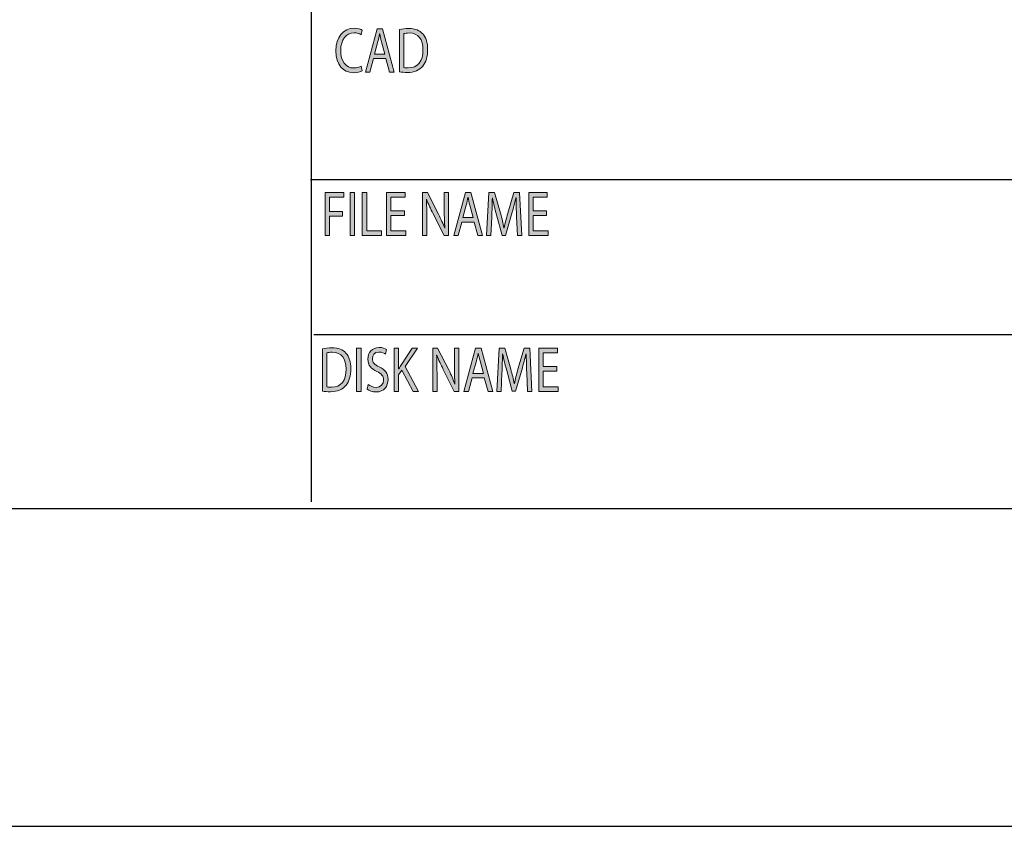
# Model space of a CAD drawing. Header units: inches. Extents: x -3.1 to 15.2, y -1.5 to 10.6.
# Tile 9 of 89: x 5.6 to 7.1, y -1.5 to -0.3. Entities that reach past the tile are written whole.
import ezdxf

# ---------------------------------------------------------------- set-up
doc = ezdxf.new("R2010")
doc.units = ezdxf.units.IN
doc.header["$MEASUREMENT"] = 0
doc.layers.add('chop', color=7, linetype='Continuous')

# ---------------------------------------------------------------- blocks, each defined once
blk = doc.blocks.new('block 3163')
at = {"layer": 'chop', "true_color": 0xffffff}
h = blk.add_hatch(color=7, dxfattribs=at)
h.dxf.hatch_style = 2
edge = h.paths.add_edge_path()
edge.add_spline(control_points=[(6.1312, -0.4176), (6.1288, -0.4191), (6.124, -0.4205), (6.1179, -0.4205), (6.1037, -0.4205), (6.093, -0.4094), (6.093, -0.3887), (6.093, -0.3691), (6.1037, -0.3557), (6.1193, -0.3557), (6.1256, -0.3557), (6.1295, -0.3574), (6.1312, -0.3585), (6.1312, -0.3585), (6.1297, -0.3652), (6.1297, -0.3652), (6.1272, -0.3637), (6.1237, -0.3625), (6.1195, -0.3625), (6.1077, -0.3625), (6.0999, -0.372), (6.0999, -0.3885), (6.0999, -0.4038), (6.107, -0.4137), (6.1192, -0.4137), (6.1232, -0.4137), (6.1272, -0.4127), (6.1298, -0.4111), (6.1298, -0.4111), (6.1312, -0.4176), (6.1312, -0.4176)], knot_values=[0, 0, 0, 0, 1, 1, 1, 2, 2, 2, 3, 3, 3, 4, 4, 4, 5, 5, 5, 6, 6, 6, 7, 7, 7, 8, 8, 8, 9, 9, 9, 10, 10, 10, 10], degree=3, periodic=1)
h = blk.add_hatch(color=7, dxfattribs=at)
h.dxf.hatch_style = 2
h.paths.add_polyline_path([(6.1477, -0.3998), (6.1425, -0.4196), (6.1358, -0.4196), (6.1529, -0.3568), (6.1607, -0.3568), (6.1779, -0.4196), (6.1709, -0.4196), (6.1656, -0.3998)])
edge = h.paths.add_edge_path()
edge.add_spline(control_points=[(6.1642, -0.3935), (6.1642, -0.3935), (6.1593, -0.3754), (6.1593, -0.3754), (6.1582, -0.3713), (6.1574, -0.3676), (6.1567, -0.3639), (6.1567, -0.3639), (6.1565, -0.3639), (6.1565, -0.3639), (6.1558, -0.3677), (6.155, -0.3715), (6.154, -0.3753), (6.154, -0.3753), (6.1491, -0.3935), (6.1491, -0.3935), (6.1491, -0.3935), (6.1642, -0.3935), (6.1642, -0.3935)], knot_values=[0, 0, 0, 0, 1, 1, 1, 2, 2, 2, 3, 3, 3, 4, 4, 4, 5, 5, 5, 6, 6, 6, 6], degree=3, periodic=1)
h = blk.add_hatch(color=7, dxfattribs=at)
h.dxf.hatch_style = 2
edge = h.paths.add_edge_path()
edge.add_spline(control_points=[(6.1853, -0.3576), (6.1892, -0.3569), (6.1939, -0.3563), (6.1991, -0.3563), (6.2084, -0.3563), (6.215, -0.359), (6.2194, -0.3641), (6.2239, -0.3692), (6.2265, -0.3765), (6.2265, -0.3867), (6.2265, -0.3969), (6.224, -0.4053), (6.2193, -0.4111), (6.2146, -0.417), (6.2068, -0.4202), (6.1971, -0.4202), (6.1924, -0.4202), (6.1886, -0.4199), (6.1853, -0.4194), (6.1853, -0.4194), (6.1853, -0.3576), (6.1853, -0.3576)], knot_values=[0, 0, 0, 0, 1, 1, 1, 2, 2, 2, 3, 3, 3, 4, 4, 4, 5, 5, 5, 6, 6, 6, 7, 7, 7, 7], degree=3, periodic=1)
edge = h.paths.add_edge_path()
edge.add_spline(control_points=[(6.1918, -0.4132), (6.1934, -0.4135), (6.1958, -0.4136), (6.1983, -0.4136), (6.2122, -0.4136), (6.2197, -0.4039), (6.2197, -0.387), (6.2198, -0.3722), (6.2131, -0.3627), (6.1994, -0.3627), (6.196, -0.3627), (6.1935, -0.3631), (6.1918, -0.3636), (6.1918, -0.3636), (6.1918, -0.4132), (6.1918, -0.4132)], knot_values=[0, 0, 0, 0, 1, 1, 1, 2, 2, 2, 3, 3, 3, 4, 4, 4, 5, 5, 5, 5], degree=3, periodic=1)
at = {"layer": 'chop', "lineweight": 0}
blk.add_lwpolyline([(6.1477, -0.3998), (6.1425, -0.4196), (6.1358, -0.4196), (6.1529, -0.3568), (6.1607, -0.3568), (6.1779, -0.4196), (6.1709, -0.4196), (6.1656, -0.3998), (6.1477, -0.3998)], dxfattribs=at)
for points, knots in [([(6.1312, -0.4176), (6.1288, -0.4191), (6.124, -0.4205), (6.1179, -0.4205), (6.1037, -0.4205), (6.093, -0.4094), (6.093, -0.3887), (6.093, -0.3691), (6.1037, -0.3557), (6.1193, -0.3557), (6.1256, -0.3557), (6.1295, -0.3574), (6.1312, -0.3585), (6.1312, -0.3585), (6.1297, -0.3652), (6.1297, -0.3652), (6.1272, -0.3637), (6.1237, -0.3625), (6.1195, -0.3625), (6.1077, -0.3625), (6.0999, -0.372), (6.0999, -0.3885), (6.0999, -0.4038), (6.107, -0.4137), (6.1192, -0.4137), (6.1232, -0.4137), (6.1272, -0.4127), (6.1298, -0.4111), (6.1298, -0.4111), (6.1312, -0.4176), (6.1312, -0.4176)], [0, 0, 0, 0, 1, 1, 1, 2, 2, 2, 3, 3, 3, 4, 4, 4, 5, 5, 5, 6, 6, 6, 7, 7, 7, 8, 8, 8, 9, 9, 9, 10, 10, 10, 10]), ([(6.1853, -0.3576), (6.1892, -0.3569), (6.1939, -0.3563), (6.1991, -0.3563), (6.2084, -0.3563), (6.215, -0.359), (6.2194, -0.3641), (6.2239, -0.3692), (6.2265, -0.3765), (6.2265, -0.3867), (6.2265, -0.3969), (6.224, -0.4053), (6.2193, -0.4111), (6.2146, -0.417), (6.2068, -0.4202), (6.1971, -0.4202), (6.1924, -0.4202), (6.1886, -0.4199), (6.1853, -0.4194), (6.1853, -0.4194), (6.1853, -0.3576), (6.1853, -0.3576)], [0, 0, 0, 0, 1, 1, 1, 2, 2, 2, 3, 3, 3, 4, 4, 4, 5, 5, 5, 6, 6, 6, 7, 7, 7, 7]), ([(6.1642, -0.3935), (6.1642, -0.3935), (6.1593, -0.3754), (6.1593, -0.3754), (6.1582, -0.3713), (6.1574, -0.3676), (6.1567, -0.3639), (6.1567, -0.3639), (6.1565, -0.3639), (6.1565, -0.3639), (6.1558, -0.3677), (6.155, -0.3715), (6.154, -0.3753), (6.154, -0.3753), (6.1491, -0.3935), (6.1491, -0.3935), (6.1491, -0.3935), (6.1642, -0.3935), (6.1642, -0.3935)], [0, 0, 0, 0, 1, 1, 1, 2, 2, 2, 3, 3, 3, 4, 4, 4, 5, 5, 5, 6, 6, 6, 6]), ([(6.1918, -0.4132), (6.1934, -0.4135), (6.1958, -0.4136), (6.1983, -0.4136), (6.2122, -0.4136), (6.2197, -0.4039), (6.2197, -0.387), (6.2198, -0.3722), (6.2131, -0.3627), (6.1994, -0.3627), (6.196, -0.3627), (6.1935, -0.3631), (6.1918, -0.3636), (6.1918, -0.3636), (6.1918, -0.4132), (6.1918, -0.4132)], [0, 0, 0, 0, 1, 1, 1, 2, 2, 2, 3, 3, 3, 4, 4, 4, 5, 5, 5, 5])]:
    blk.add_open_spline(points, degree=3, knots=knots, dxfattribs=at)
blk = doc.blocks.new('block 3162')
at = {"layer": 'chop'}
blk.add_blockref('block 3163', (0, 0), dxfattribs=at)
blk = doc.blocks.new('block 3165')
at = {"layer": 'chop', "true_color": 0xffffff}
h = blk.add_hatch(color=7, dxfattribs=at)
h.dxf.hatch_style = 2
h.paths.add_polyline_path([(6.0771, -0.5948), (6.1042, -0.5948), (6.1042, -0.6016), (6.0836, -0.6016), (6.0836, -0.6225), (6.1027, -0.6225), (6.1027, -0.6292), (6.0836, -0.6292), (6.0836, -0.6576), (6.0771, -0.6576)])
h = blk.add_hatch(color=7, dxfattribs=at)
h.dxf.hatch_style = 2
h.paths.add_polyline_path([(6.12, -0.5948), (6.12, -0.6576), (6.1135, -0.6576), (6.1135, -0.5948)])
h = blk.add_hatch(color=7, dxfattribs=at)
h.dxf.hatch_style = 2
h.paths.add_polyline_path([(6.1313, -0.5948), (6.1378, -0.5948), (6.1378, -0.6508), (6.1593, -0.6508), (6.1593, -0.6576), (6.1313, -0.6576)])
h = blk.add_hatch(color=7, dxfattribs=at)
h.dxf.hatch_style = 2
h.paths.add_polyline_path([(6.1926, -0.6282), (6.173, -0.6282), (6.173, -0.6508), (6.1948, -0.6508), (6.1948, -0.6576), (6.1665, -0.6576), (6.1665, -0.5948), (6.1937, -0.5948), (6.1937, -0.6016), (6.173, -0.6016), (6.173, -0.6215), (6.1926, -0.6215)])
h = blk.add_hatch(color=7, dxfattribs=at)
h.dxf.hatch_style = 2
edge = h.paths.add_edge_path()
edge.add_spline(control_points=[(6.2191, -0.6576), (6.2191, -0.6576), (6.2191, -0.5948), (6.2191, -0.5948), (6.2191, -0.5948), (6.2262, -0.5948), (6.2262, -0.5948), (6.2262, -0.5948), (6.2423, -0.6266), (6.2423, -0.6266), (6.246, -0.634), (6.2489, -0.6406), (6.2513, -0.647), (6.2513, -0.647), (6.2515, -0.6469), (6.2515, -0.6469), (6.2509, -0.6385), (6.2507, -0.6309), (6.2507, -0.6211), (6.2507, -0.6211), (6.2507, -0.5948), (6.2507, -0.5948), (6.2507, -0.5948), (6.2568, -0.5948), (6.2568, -0.5948), (6.2568, -0.5948), (6.2568, -0.6576), (6.2568, -0.6576), (6.2568, -0.6576), (6.2503, -0.6576), (6.2503, -0.6576), (6.2503, -0.6576), (6.2343, -0.6258), (6.2343, -0.6258), (6.2308, -0.6188), (6.2274, -0.6116), (6.2249, -0.6048), (6.2249, -0.6048), (6.2247, -0.6049), (6.2247, -0.6049), (6.2251, -0.6128), (6.2252, -0.6203), (6.2252, -0.6308), (6.2252, -0.6308), (6.2252, -0.6576), (6.2252, -0.6576), (6.2252, -0.6576), (6.2191, -0.6576), (6.2191, -0.6576)], knot_values=[0, 0, 0, 0, 1, 1, 1, 2, 2, 2, 3, 3, 3, 4, 4, 4, 5, 5, 5, 6, 6, 6, 7, 7, 7, 8, 8, 8, 9, 9, 9, 10, 10, 10, 11, 11, 11, 12, 12, 12, 13, 13, 13, 14, 14, 14, 15, 15, 15, 16, 16, 16, 16], degree=3, periodic=1)
h = blk.add_hatch(color=7, dxfattribs=at)
h.dxf.hatch_style = 2
h.paths.add_polyline_path([(6.2763, -0.6379), (6.2711, -0.6576), (6.2644, -0.6576), (6.2815, -0.5948), (6.2893, -0.5948), (6.3065, -0.6576), (6.2995, -0.6576), (6.2941, -0.6379)])
edge = h.paths.add_edge_path()
edge.add_spline(control_points=[(6.2928, -0.6315), (6.2928, -0.6315), (6.2879, -0.6134), (6.2879, -0.6134), (6.2868, -0.6093), (6.286, -0.6056), (6.2853, -0.602), (6.2853, -0.602), (6.2851, -0.602), (6.2851, -0.602), (6.2844, -0.6057), (6.2836, -0.6095), (6.2826, -0.6133), (6.2826, -0.6133), (6.2777, -0.6315), (6.2777, -0.6315), (6.2777, -0.6315), (6.2928, -0.6315), (6.2928, -0.6315)], knot_values=[0, 0, 0, 0, 1, 1, 1, 2, 2, 2, 3, 3, 3, 4, 4, 4, 5, 5, 5, 6, 6, 6, 6], degree=3, periodic=1)
h = blk.add_hatch(color=7, dxfattribs=at)
h.dxf.hatch_style = 2
edge = h.paths.add_edge_path()
edge.add_spline(control_points=[(6.3559, -0.63), (6.3556, -0.6213), (6.3551, -0.6107), (6.3552, -0.6029), (6.3552, -0.6029), (6.355, -0.6029), (6.355, -0.6029), (6.3532, -0.6103), (6.3512, -0.6181), (6.3486, -0.6268), (6.3486, -0.6268), (6.3397, -0.6573), (6.3397, -0.6573), (6.3397, -0.6573), (6.3348, -0.6573), (6.3348, -0.6573), (6.3348, -0.6573), (6.3267, -0.6273), (6.3267, -0.6273), (6.3243, -0.6185), (6.3223, -0.6104), (6.3209, -0.6029), (6.3209, -0.6029), (6.3207, -0.6029), (6.3207, -0.6029), (6.3206, -0.6107), (6.3202, -0.6213), (6.3197, -0.6307), (6.3197, -0.6307), (6.3184, -0.6576), (6.3184, -0.6576), (6.3184, -0.6576), (6.3122, -0.6576), (6.3122, -0.6576), (6.3122, -0.6576), (6.3157, -0.5948), (6.3157, -0.5948), (6.3157, -0.5948), (6.324, -0.5948), (6.324, -0.5948), (6.324, -0.5948), (6.3326, -0.6252), (6.3326, -0.6252), (6.3347, -0.6329), (6.3364, -0.6398), (6.3376, -0.6464), (6.3376, -0.6464), (6.3379, -0.6464), (6.3379, -0.6464), (6.3391, -0.64), (6.3409, -0.6331), (6.3432, -0.6252), (6.3432, -0.6252), (6.3521, -0.5948), (6.3521, -0.5948), (6.3521, -0.5948), (6.3604, -0.5948), (6.3604, -0.5948), (6.3604, -0.5948), (6.3635, -0.6576), (6.3635, -0.6576), (6.3635, -0.6576), (6.3572, -0.6576), (6.3572, -0.6576), (6.3572, -0.6576), (6.3559, -0.63), (6.3559, -0.63)], knot_values=[0, 0, 0, 0, 1, 1, 1, 2, 2, 2, 3, 3, 3, 4, 4, 4, 5, 5, 5, 6, 6, 6, 7, 7, 7, 8, 8, 8, 9, 9, 9, 10, 10, 10, 11, 11, 11, 12, 12, 12, 13, 13, 13, 14, 14, 14, 15, 15, 15, 16, 16, 16, 17, 17, 17, 18, 18, 18, 19, 19, 19, 20, 20, 20, 21, 21, 21, 22, 22, 22, 22], degree=3, periodic=1)
h = blk.add_hatch(color=7, dxfattribs=at)
h.dxf.hatch_style = 2
h.paths.add_polyline_path([(6.3996, -0.6282), (6.38, -0.6282), (6.38, -0.6508), (6.4018, -0.6508), (6.4018, -0.6576), (6.3736, -0.6576), (6.3736, -0.5948), (6.4007, -0.5948), (6.4007, -0.6016), (6.38, -0.6016), (6.38, -0.6215), (6.3996, -0.6215)])
at = {"layer": 'chop', "lineweight": 0}
for points in [[(6.0771, -0.5948), (6.1042, -0.5948), (6.1042, -0.6016), (6.0836, -0.6016), (6.0836, -0.6225), (6.1027, -0.6225), (6.1027, -0.6292), (6.0836, -0.6292), (6.0836, -0.6576), (6.0771, -0.6576), (6.0771, -0.5948)], [(6.12, -0.5948), (6.12, -0.6576), (6.1135, -0.6576), (6.1135, -0.5948), (6.12, -0.5948)], [(6.1313, -0.5948), (6.1378, -0.5948), (6.1378, -0.6508), (6.1593, -0.6508), (6.1593, -0.6576), (6.1313, -0.6576), (6.1313, -0.5948)], [(6.1926, -0.6282), (6.173, -0.6282), (6.173, -0.6508), (6.1948, -0.6508), (6.1948, -0.6576), (6.1665, -0.6576), (6.1665, -0.5948), (6.1937, -0.5948), (6.1937, -0.6016), (6.173, -0.6016), (6.173, -0.6215), (6.1926, -0.6215), (6.1926, -0.6282)], [(6.2763, -0.6379), (6.2711, -0.6576), (6.2644, -0.6576), (6.2815, -0.5948), (6.2893, -0.5948), (6.3065, -0.6576), (6.2995, -0.6576), (6.2941, -0.6379), (6.2763, -0.6379)], [(6.3996, -0.6282), (6.38, -0.6282), (6.38, -0.6508), (6.4018, -0.6508), (6.4018, -0.6576), (6.3736, -0.6576), (6.3736, -0.5948), (6.4007, -0.5948), (6.4007, -0.6016), (6.38, -0.6016), (6.38, -0.6215), (6.3996, -0.6215), (6.3996, -0.6282)]]:
    blk.add_lwpolyline(points, dxfattribs=at)
for points, knots in [([(6.2191, -0.6576), (6.2191, -0.6576), (6.2191, -0.5948), (6.2191, -0.5948), (6.2191, -0.5948), (6.2262, -0.5948), (6.2262, -0.5948), (6.2262, -0.5948), (6.2423, -0.6266), (6.2423, -0.6266), (6.246, -0.634), (6.2489, -0.6406), (6.2513, -0.647), (6.2513, -0.647), (6.2515, -0.6469), (6.2515, -0.6469), (6.2509, -0.6385), (6.2507, -0.6309), (6.2507, -0.6211), (6.2507, -0.6211), (6.2507, -0.5948), (6.2507, -0.5948), (6.2507, -0.5948), (6.2568, -0.5948), (6.2568, -0.5948), (6.2568, -0.5948), (6.2568, -0.6576), (6.2568, -0.6576), (6.2568, -0.6576), (6.2503, -0.6576), (6.2503, -0.6576), (6.2503, -0.6576), (6.2343, -0.6258), (6.2343, -0.6258), (6.2308, -0.6188), (6.2274, -0.6116), (6.2249, -0.6048), (6.2249, -0.6048), (6.2247, -0.6049), (6.2247, -0.6049), (6.2251, -0.6128), (6.2252, -0.6203), (6.2252, -0.6308), (6.2252, -0.6308), (6.2252, -0.6576), (6.2252, -0.6576), (6.2252, -0.6576), (6.2191, -0.6576), (6.2191, -0.6576)], [0, 0, 0, 0, 1, 1, 1, 2, 2, 2, 3, 3, 3, 4, 4, 4, 5, 5, 5, 6, 6, 6, 7, 7, 7, 8, 8, 8, 9, 9, 9, 10, 10, 10, 11, 11, 11, 12, 12, 12, 13, 13, 13, 14, 14, 14, 15, 15, 15, 16, 16, 16, 16]), ([(6.2928, -0.6315), (6.2928, -0.6315), (6.2879, -0.6134), (6.2879, -0.6134), (6.2868, -0.6093), (6.286, -0.6056), (6.2853, -0.602), (6.2853, -0.602), (6.2851, -0.602), (6.2851, -0.602), (6.2844, -0.6057), (6.2836, -0.6095), (6.2826, -0.6133), (6.2826, -0.6133), (6.2777, -0.6315), (6.2777, -0.6315), (6.2777, -0.6315), (6.2928, -0.6315), (6.2928, -0.6315)], [0, 0, 0, 0, 1, 1, 1, 2, 2, 2, 3, 3, 3, 4, 4, 4, 5, 5, 5, 6, 6, 6, 6]), ([(6.3559, -0.63), (6.3556, -0.6213), (6.3551, -0.6107), (6.3552, -0.6029), (6.3552, -0.6029), (6.355, -0.6029), (6.355, -0.6029), (6.3532, -0.6103), (6.3512, -0.6181), (6.3486, -0.6268), (6.3486, -0.6268), (6.3397, -0.6573), (6.3397, -0.6573), (6.3397, -0.6573), (6.3348, -0.6573), (6.3348, -0.6573), (6.3348, -0.6573), (6.3267, -0.6273), (6.3267, -0.6273), (6.3243, -0.6185), (6.3223, -0.6104), (6.3209, -0.6029), (6.3209, -0.6029), (6.3207, -0.6029), (6.3207, -0.6029), (6.3206, -0.6107), (6.3202, -0.6213), (6.3197, -0.6307), (6.3197, -0.6307), (6.3184, -0.6576), (6.3184, -0.6576), (6.3184, -0.6576), (6.3122, -0.6576), (6.3122, -0.6576), (6.3122, -0.6576), (6.3157, -0.5948), (6.3157, -0.5948), (6.3157, -0.5948), (6.324, -0.5948), (6.324, -0.5948), (6.324, -0.5948), (6.3326, -0.6252), (6.3326, -0.6252), (6.3347, -0.6329), (6.3364, -0.6398), (6.3376, -0.6464), (6.3376, -0.6464), (6.3379, -0.6464), (6.3379, -0.6464), (6.3391, -0.64), (6.3409, -0.6331), (6.3432, -0.6252), (6.3432, -0.6252), (6.3521, -0.5948), (6.3521, -0.5948), (6.3521, -0.5948), (6.3604, -0.5948), (6.3604, -0.5948), (6.3604, -0.5948), (6.3635, -0.6576), (6.3635, -0.6576), (6.3635, -0.6576), (6.3572, -0.6576), (6.3572, -0.6576), (6.3572, -0.6576), (6.3559, -0.63), (6.3559, -0.63)], [0, 0, 0, 0, 1, 1, 1, 2, 2, 2, 3, 3, 3, 4, 4, 4, 5, 5, 5, 6, 6, 6, 7, 7, 7, 8, 8, 8, 9, 9, 9, 10, 10, 10, 11, 11, 11, 12, 12, 12, 13, 13, 13, 14, 14, 14, 15, 15, 15, 16, 16, 16, 17, 17, 17, 18, 18, 18, 19, 19, 19, 20, 20, 20, 21, 21, 21, 22, 22, 22, 22])]:
    blk.add_open_spline(points, degree=3, knots=knots, dxfattribs=at)
blk = doc.blocks.new('block 3164')
at = {"layer": 'chop'}
blk.add_blockref('block 3165', (0, 0), dxfattribs=at)
blk = doc.blocks.new('block 3167')
at = {"layer": 'chop', "true_color": 0xffffff}
h = blk.add_hatch(color=7, dxfattribs=at)
h.dxf.hatch_style = 2
edge = h.paths.add_edge_path()
edge.add_spline(control_points=[(6.0734, -0.8224), (6.0773, -0.8216), (6.082, -0.8211), (6.0872, -0.8211), (6.0965, -0.8211), (6.1031, -0.8238), (6.1075, -0.8289), (6.112, -0.834), (6.1146, -0.8413), (6.1146, -0.8515), (6.1146, -0.8617), (6.1121, -0.8701), (6.1074, -0.8759), (6.1027, -0.8818), (6.0949, -0.8849), (6.0852, -0.8849), (6.0805, -0.8849), (6.0766, -0.8847), (6.0734, -0.8842), (6.0734, -0.8842), (6.0734, -0.8224), (6.0734, -0.8224)], knot_values=[0, 0, 0, 0, 1, 1, 1, 2, 2, 2, 3, 3, 3, 4, 4, 4, 5, 5, 5, 6, 6, 6, 7, 7, 7, 7], degree=3, periodic=1)
edge = h.paths.add_edge_path()
edge.add_spline(control_points=[(6.0799, -0.878), (6.0815, -0.8783), (6.0839, -0.8784), (6.0864, -0.8784), (6.1003, -0.8784), (6.1078, -0.8687), (6.1078, -0.8518), (6.1079, -0.8369), (6.1012, -0.8275), (6.0875, -0.8275), (6.0841, -0.8275), (6.0816, -0.8279), (6.0799, -0.8283), (6.0799, -0.8283), (6.0799, -0.878), (6.0799, -0.878)], knot_values=[0, 0, 0, 0, 1, 1, 1, 2, 2, 2, 3, 3, 3, 4, 4, 4, 5, 5, 5, 5], degree=3, periodic=1)
h = blk.add_hatch(color=7, dxfattribs=at)
h.dxf.hatch_style = 2
h.paths.add_polyline_path([(6.1296, -0.8215), (6.1296, -0.8844), (6.1231, -0.8844), (6.1231, -0.8215)])
h = blk.add_hatch(color=7, dxfattribs=at)
h.dxf.hatch_style = 2
edge = h.paths.add_edge_path()
edge.add_spline(control_points=[(6.14, -0.8745), (6.1429, -0.8767), (6.1472, -0.8786), (6.1516, -0.8786), (6.1583, -0.8786), (6.1622, -0.8742), (6.1622, -0.8679), (6.1622, -0.862), (6.1595, -0.8586), (6.1527, -0.8554), (6.1445, -0.8518), (6.1394, -0.8464), (6.1394, -0.8376), (6.1394, -0.8278), (6.1459, -0.8205), (6.1557, -0.8205), (6.1608, -0.8205), (6.1646, -0.822), (6.1668, -0.8236), (6.1668, -0.8236), (6.165, -0.8302), (6.165, -0.8302), (6.1634, -0.8291), (6.16, -0.8272), (6.1554, -0.8272), (6.1486, -0.8272), (6.146, -0.8324), (6.146, -0.8366), (6.146, -0.8425), (6.149, -0.8454), (6.156, -0.8488), (6.1645, -0.8529), (6.1688, -0.858), (6.1688, -0.8672), (6.1688, -0.8769), (6.1631, -0.8853), (6.1512, -0.8853), (6.1463, -0.8853), (6.141, -0.8835), (6.1384, -0.8813), (6.1384, -0.8813), (6.14, -0.8745), (6.14, -0.8745)], knot_values=[0, 0, 0, 0, 1, 1, 1, 2, 2, 2, 3, 3, 3, 4, 4, 4, 5, 5, 5, 6, 6, 6, 7, 7, 7, 8, 8, 8, 9, 9, 9, 10, 10, 10, 11, 11, 11, 12, 12, 12, 13, 13, 13, 14, 14, 14, 14], degree=3, periodic=1)
h = blk.add_hatch(color=7, dxfattribs=at)
h.dxf.hatch_style = 2
edge = h.paths.add_edge_path()
edge.add_spline(control_points=[(6.1777, -0.8215), (6.1777, -0.8215), (6.1842, -0.8215), (6.1842, -0.8215), (6.1842, -0.8215), (6.1842, -0.8518), (6.1842, -0.8518), (6.1842, -0.8518), (6.1844, -0.8518), (6.1844, -0.8518), (6.1858, -0.8494), (6.1871, -0.8472), (6.1884, -0.8451), (6.1884, -0.8451), (6.2037, -0.8215), (6.2037, -0.8215), (6.2037, -0.8215), (6.2118, -0.8215), (6.2118, -0.8215), (6.2118, -0.8215), (6.1936, -0.8482), (6.1936, -0.8482), (6.1936, -0.8482), (6.2132, -0.8844), (6.2132, -0.8844), (6.2132, -0.8844), (6.2055, -0.8844), (6.2055, -0.8844), (6.2055, -0.8844), (6.189, -0.8535), (6.189, -0.8535), (6.189, -0.8535), (6.1842, -0.8604), (6.1842, -0.8604), (6.1842, -0.8604), (6.1842, -0.8844), (6.1842, -0.8844), (6.1842, -0.8844), (6.1777, -0.8844), (6.1777, -0.8844), (6.1777, -0.8844), (6.1777, -0.8215), (6.1777, -0.8215)], knot_values=[0, 0, 0, 0, 1, 1, 1, 2, 2, 2, 3, 3, 3, 4, 4, 4, 5, 5, 5, 6, 6, 6, 7, 7, 7, 8, 8, 8, 9, 9, 9, 10, 10, 10, 11, 11, 11, 12, 12, 12, 13, 13, 13, 14, 14, 14, 14], degree=3, periodic=1)
h = blk.add_hatch(color=7, dxfattribs=at)
h.dxf.hatch_style = 2
edge = h.paths.add_edge_path()
edge.add_spline(control_points=[(6.234, -0.8844), (6.234, -0.8844), (6.234, -0.8215), (6.234, -0.8215), (6.234, -0.8215), (6.241, -0.8215), (6.241, -0.8215), (6.241, -0.8215), (6.2572, -0.8533), (6.2572, -0.8533), (6.2609, -0.8607), (6.2638, -0.8673), (6.2662, -0.8738), (6.2662, -0.8738), (6.2663, -0.8737), (6.2663, -0.8737), (6.2657, -0.8653), (6.2656, -0.8576), (6.2656, -0.8478), (6.2656, -0.8478), (6.2656, -0.8215), (6.2656, -0.8215), (6.2656, -0.8215), (6.2717, -0.8215), (6.2717, -0.8215), (6.2717, -0.8215), (6.2717, -0.8844), (6.2717, -0.8844), (6.2717, -0.8844), (6.2651, -0.8844), (6.2651, -0.8844), (6.2651, -0.8844), (6.2492, -0.8525), (6.2492, -0.8525), (6.2457, -0.8455), (6.2423, -0.8383), (6.2398, -0.8315), (6.2398, -0.8315), (6.2396, -0.8316), (6.2396, -0.8316), (6.2399, -0.8395), (6.2401, -0.8471), (6.2401, -0.8575), (6.2401, -0.8575), (6.2401, -0.8844), (6.2401, -0.8844), (6.2401, -0.8844), (6.234, -0.8844), (6.234, -0.8844)], knot_values=[0, 0, 0, 0, 1, 1, 1, 2, 2, 2, 3, 3, 3, 4, 4, 4, 5, 5, 5, 6, 6, 6, 7, 7, 7, 8, 8, 8, 9, 9, 9, 10, 10, 10, 11, 11, 11, 12, 12, 12, 13, 13, 13, 14, 14, 14, 15, 15, 15, 16, 16, 16, 16], degree=3, periodic=1)
h = blk.add_hatch(color=7, dxfattribs=at)
h.dxf.hatch_style = 2
h.paths.add_polyline_path([(6.2912, -0.8646), (6.286, -0.8844), (6.2793, -0.8844), (6.2963, -0.8215), (6.3042, -0.8215), (6.3213, -0.8844), (6.3144, -0.8844), (6.309, -0.8646)])
edge = h.paths.add_edge_path()
edge.add_spline(control_points=[(6.3077, -0.8583), (6.3077, -0.8583), (6.3028, -0.8402), (6.3028, -0.8402), (6.3016, -0.8361), (6.3009, -0.8324), (6.3002, -0.8287), (6.3002, -0.8287), (6.3, -0.8287), (6.3, -0.8287), (6.2993, -0.8325), (6.2984, -0.8363), (6.2975, -0.8401), (6.2975, -0.8401), (6.2925, -0.8583), (6.2925, -0.8583), (6.2925, -0.8583), (6.3077, -0.8583), (6.3077, -0.8583)], knot_values=[0, 0, 0, 0, 1, 1, 1, 2, 2, 2, 3, 3, 3, 4, 4, 4, 5, 5, 5, 6, 6, 6, 6], degree=3, periodic=1)
h = blk.add_hatch(color=7, dxfattribs=at)
h.dxf.hatch_style = 2
edge = h.paths.add_edge_path()
edge.add_spline(control_points=[(6.3708, -0.8568), (6.3704, -0.848), (6.37, -0.8375), (6.3701, -0.8296), (6.3701, -0.8296), (6.3698, -0.8296), (6.3698, -0.8296), (6.3681, -0.837), (6.366, -0.8448), (6.3635, -0.8535), (6.3635, -0.8535), (6.3546, -0.884), (6.3546, -0.884), (6.3546, -0.884), (6.3497, -0.884), (6.3497, -0.884), (6.3497, -0.884), (6.3416, -0.8541), (6.3416, -0.8541), (6.3392, -0.8452), (6.3372, -0.8371), (6.3357, -0.8296), (6.3357, -0.8296), (6.3356, -0.8296), (6.3356, -0.8296), (6.3354, -0.8375), (6.3351, -0.848), (6.3346, -0.8574), (6.3346, -0.8574), (6.3333, -0.8844), (6.3333, -0.8844), (6.3333, -0.8844), (6.3271, -0.8844), (6.3271, -0.8844), (6.3271, -0.8844), (6.3306, -0.8215), (6.3306, -0.8215), (6.3306, -0.8215), (6.3389, -0.8215), (6.3389, -0.8215), (6.3389, -0.8215), (6.3475, -0.8519), (6.3475, -0.8519), (6.3496, -0.8597), (6.3513, -0.8666), (6.3525, -0.8731), (6.3525, -0.8731), (6.3528, -0.8731), (6.3528, -0.8731), (6.354, -0.8668), (6.3558, -0.8599), (6.358, -0.8519), (6.358, -0.8519), (6.367, -0.8215), (6.367, -0.8215), (6.367, -0.8215), (6.3753, -0.8215), (6.3753, -0.8215), (6.3753, -0.8215), (6.3784, -0.8844), (6.3784, -0.8844), (6.3784, -0.8844), (6.3721, -0.8844), (6.3721, -0.8844), (6.3721, -0.8844), (6.3708, -0.8568), (6.3708, -0.8568)], knot_values=[0, 0, 0, 0, 1, 1, 1, 2, 2, 2, 3, 3, 3, 4, 4, 4, 5, 5, 5, 6, 6, 6, 7, 7, 7, 8, 8, 8, 9, 9, 9, 10, 10, 10, 11, 11, 11, 12, 12, 12, 13, 13, 13, 14, 14, 14, 15, 15, 15, 16, 16, 16, 17, 17, 17, 18, 18, 18, 19, 19, 19, 20, 20, 20, 21, 21, 21, 22, 22, 22, 22], degree=3, periodic=1)
h = blk.add_hatch(color=7, dxfattribs=at)
h.dxf.hatch_style = 2
h.paths.add_polyline_path([(6.4145, -0.8549), (6.3949, -0.8549), (6.3949, -0.8776), (6.4167, -0.8776), (6.4167, -0.8844), (6.3884, -0.8844), (6.3884, -0.8215), (6.4156, -0.8215), (6.4156, -0.8283), (6.3949, -0.8283), (6.3949, -0.8482), (6.4145, -0.8482)])
at = {"layer": 'chop', "lineweight": 0}
for points in [[(6.1296, -0.8215), (6.1296, -0.8844), (6.1231, -0.8844), (6.1231, -0.8215), (6.1296, -0.8215)], [(6.2912, -0.8646), (6.286, -0.8844), (6.2793, -0.8844), (6.2963, -0.8215), (6.3042, -0.8215), (6.3213, -0.8844), (6.3144, -0.8844), (6.309, -0.8646), (6.2912, -0.8646)], [(6.4145, -0.8549), (6.3949, -0.8549), (6.3949, -0.8776), (6.4167, -0.8776), (6.4167, -0.8844), (6.3884, -0.8844), (6.3884, -0.8215), (6.4156, -0.8215), (6.4156, -0.8283), (6.3949, -0.8283), (6.3949, -0.8482), (6.4145, -0.8482), (6.4145, -0.8549)]]:
    blk.add_lwpolyline(points, dxfattribs=at)
for points, knots in [([(6.0734, -0.8224), (6.0773, -0.8216), (6.082, -0.8211), (6.0872, -0.8211), (6.0965, -0.8211), (6.1031, -0.8238), (6.1075, -0.8289), (6.112, -0.834), (6.1146, -0.8413), (6.1146, -0.8515), (6.1146, -0.8617), (6.1121, -0.8701), (6.1074, -0.8759), (6.1027, -0.8818), (6.0949, -0.8849), (6.0852, -0.8849), (6.0805, -0.8849), (6.0766, -0.8847), (6.0734, -0.8842), (6.0734, -0.8842), (6.0734, -0.8224), (6.0734, -0.8224)], [0, 0, 0, 0, 1, 1, 1, 2, 2, 2, 3, 3, 3, 4, 4, 4, 5, 5, 5, 6, 6, 6, 7, 7, 7, 7]), ([(6.0799, -0.878), (6.0815, -0.8783), (6.0839, -0.8784), (6.0864, -0.8784), (6.1003, -0.8784), (6.1078, -0.8687), (6.1078, -0.8518), (6.1079, -0.8369), (6.1012, -0.8275), (6.0875, -0.8275), (6.0841, -0.8275), (6.0816, -0.8279), (6.0799, -0.8283), (6.0799, -0.8283), (6.0799, -0.878), (6.0799, -0.878)], [0, 0, 0, 0, 1, 1, 1, 2, 2, 2, 3, 3, 3, 4, 4, 4, 5, 5, 5, 5]), ([(6.14, -0.8745), (6.1429, -0.8767), (6.1472, -0.8786), (6.1516, -0.8786), (6.1583, -0.8786), (6.1622, -0.8742), (6.1622, -0.8679), (6.1622, -0.862), (6.1595, -0.8586), (6.1527, -0.8554), (6.1445, -0.8518), (6.1394, -0.8464), (6.1394, -0.8376), (6.1394, -0.8278), (6.1459, -0.8205), (6.1557, -0.8205), (6.1608, -0.8205), (6.1646, -0.822), (6.1668, -0.8236), (6.1668, -0.8236), (6.165, -0.8302), (6.165, -0.8302), (6.1634, -0.8291), (6.16, -0.8272), (6.1554, -0.8272), (6.1486, -0.8272), (6.146, -0.8324), (6.146, -0.8366), (6.146, -0.8425), (6.149, -0.8454), (6.156, -0.8488), (6.1645, -0.8529), (6.1688, -0.858), (6.1688, -0.8672), (6.1688, -0.8769), (6.1631, -0.8853), (6.1512, -0.8853), (6.1463, -0.8853), (6.141, -0.8835), (6.1384, -0.8813), (6.1384, -0.8813), (6.14, -0.8745), (6.14, -0.8745)], [0, 0, 0, 0, 1, 1, 1, 2, 2, 2, 3, 3, 3, 4, 4, 4, 5, 5, 5, 6, 6, 6, 7, 7, 7, 8, 8, 8, 9, 9, 9, 10, 10, 10, 11, 11, 11, 12, 12, 12, 13, 13, 13, 14, 14, 14, 14]), ([(6.1777, -0.8215), (6.1777, -0.8215), (6.1842, -0.8215), (6.1842, -0.8215), (6.1842, -0.8215), (6.1842, -0.8518), (6.1842, -0.8518), (6.1842, -0.8518), (6.1844, -0.8518), (6.1844, -0.8518), (6.1858, -0.8494), (6.1871, -0.8472), (6.1884, -0.8451), (6.1884, -0.8451), (6.2037, -0.8215), (6.2037, -0.8215), (6.2037, -0.8215), (6.2118, -0.8215), (6.2118, -0.8215), (6.2118, -0.8215), (6.1936, -0.8482), (6.1936, -0.8482), (6.1936, -0.8482), (6.2132, -0.8844), (6.2132, -0.8844), (6.2132, -0.8844), (6.2055, -0.8844), (6.2055, -0.8844), (6.2055, -0.8844), (6.189, -0.8535), (6.189, -0.8535), (6.189, -0.8535), (6.1842, -0.8604), (6.1842, -0.8604), (6.1842, -0.8604), (6.1842, -0.8844), (6.1842, -0.8844), (6.1842, -0.8844), (6.1777, -0.8844), (6.1777, -0.8844), (6.1777, -0.8844), (6.1777, -0.8215), (6.1777, -0.8215)], [0, 0, 0, 0, 1, 1, 1, 2, 2, 2, 3, 3, 3, 4, 4, 4, 5, 5, 5, 6, 6, 6, 7, 7, 7, 8, 8, 8, 9, 9, 9, 10, 10, 10, 11, 11, 11, 12, 12, 12, 13, 13, 13, 14, 14, 14, 14]), ([(6.234, -0.8844), (6.234, -0.8844), (6.234, -0.8215), (6.234, -0.8215), (6.234, -0.8215), (6.241, -0.8215), (6.241, -0.8215), (6.241, -0.8215), (6.2572, -0.8533), (6.2572, -0.8533), (6.2609, -0.8607), (6.2638, -0.8673), (6.2662, -0.8738), (6.2662, -0.8738), (6.2663, -0.8737), (6.2663, -0.8737), (6.2657, -0.8653), (6.2656, -0.8576), (6.2656, -0.8478), (6.2656, -0.8478), (6.2656, -0.8215), (6.2656, -0.8215), (6.2656, -0.8215), (6.2717, -0.8215), (6.2717, -0.8215), (6.2717, -0.8215), (6.2717, -0.8844), (6.2717, -0.8844), (6.2717, -0.8844), (6.2651, -0.8844), (6.2651, -0.8844), (6.2651, -0.8844), (6.2492, -0.8525), (6.2492, -0.8525), (6.2457, -0.8455), (6.2423, -0.8383), (6.2398, -0.8315), (6.2398, -0.8315), (6.2396, -0.8316), (6.2396, -0.8316), (6.2399, -0.8395), (6.2401, -0.8471), (6.2401, -0.8575), (6.2401, -0.8575), (6.2401, -0.8844), (6.2401, -0.8844), (6.2401, -0.8844), (6.234, -0.8844), (6.234, -0.8844)], [0, 0, 0, 0, 1, 1, 1, 2, 2, 2, 3, 3, 3, 4, 4, 4, 5, 5, 5, 6, 6, 6, 7, 7, 7, 8, 8, 8, 9, 9, 9, 10, 10, 10, 11, 11, 11, 12, 12, 12, 13, 13, 13, 14, 14, 14, 15, 15, 15, 16, 16, 16, 16]), ([(6.3077, -0.8583), (6.3077, -0.8583), (6.3028, -0.8402), (6.3028, -0.8402), (6.3016, -0.8361), (6.3009, -0.8324), (6.3002, -0.8287), (6.3002, -0.8287), (6.3, -0.8287), (6.3, -0.8287), (6.2993, -0.8325), (6.2984, -0.8363), (6.2975, -0.8401), (6.2975, -0.8401), (6.2925, -0.8583), (6.2925, -0.8583), (6.2925, -0.8583), (6.3077, -0.8583), (6.3077, -0.8583)], [0, 0, 0, 0, 1, 1, 1, 2, 2, 2, 3, 3, 3, 4, 4, 4, 5, 5, 5, 6, 6, 6, 6]), ([(6.3708, -0.8568), (6.3704, -0.848), (6.37, -0.8375), (6.3701, -0.8296), (6.3701, -0.8296), (6.3698, -0.8296), (6.3698, -0.8296), (6.3681, -0.837), (6.366, -0.8448), (6.3635, -0.8535), (6.3635, -0.8535), (6.3546, -0.884), (6.3546, -0.884), (6.3546, -0.884), (6.3497, -0.884), (6.3497, -0.884), (6.3497, -0.884), (6.3416, -0.8541), (6.3416, -0.8541), (6.3392, -0.8452), (6.3372, -0.8371), (6.3357, -0.8296), (6.3357, -0.8296), (6.3356, -0.8296), (6.3356, -0.8296), (6.3354, -0.8375), (6.3351, -0.848), (6.3346, -0.8574), (6.3346, -0.8574), (6.3333, -0.8844), (6.3333, -0.8844), (6.3333, -0.8844), (6.3271, -0.8844), (6.3271, -0.8844), (6.3271, -0.8844), (6.3306, -0.8215), (6.3306, -0.8215), (6.3306, -0.8215), (6.3389, -0.8215), (6.3389, -0.8215), (6.3389, -0.8215), (6.3475, -0.8519), (6.3475, -0.8519), (6.3496, -0.8597), (6.3513, -0.8666), (6.3525, -0.8731), (6.3525, -0.8731), (6.3528, -0.8731), (6.3528, -0.8731), (6.354, -0.8668), (6.3558, -0.8599), (6.358, -0.8519), (6.358, -0.8519), (6.367, -0.8215), (6.367, -0.8215), (6.367, -0.8215), (6.3753, -0.8215), (6.3753, -0.8215), (6.3753, -0.8215), (6.3784, -0.8844), (6.3784, -0.8844), (6.3784, -0.8844), (6.3721, -0.8844), (6.3721, -0.8844), (6.3721, -0.8844), (6.3708, -0.8568), (6.3708, -0.8568)], [0, 0, 0, 0, 1, 1, 1, 2, 2, 2, 3, 3, 3, 4, 4, 4, 5, 5, 5, 6, 6, 6, 7, 7, 7, 8, 8, 8, 9, 9, 9, 10, 10, 10, 11, 11, 11, 12, 12, 12, 13, 13, 13, 14, 14, 14, 15, 15, 15, 16, 16, 16, 17, 17, 17, 18, 18, 18, 19, 19, 19, 20, 20, 20, 21, 21, 21, 22, 22, 22, 22])]:
    blk.add_open_spline(points, degree=3, knots=knots, dxfattribs=at)
blk = doc.blocks.new('block 3166')
at = {"layer": 'chop'}
blk.add_blockref('block 3167', (0, 0), dxfattribs=at)
blk = doc.blocks.new('block 3183')
at = {"layer": 'chop', "color": 7, "lineweight": 30, "true_color": 0xffffff}
blk.add_lwpolyline([(-3.0131, -1.5175), (15.1744, -1.5175)], dxfattribs=at)
blk = doc.blocks.new('block 3185')
at = {"layer": 'chop', "color": 7, "lineweight": 30, "true_color": 0xffffff}
blk.add_lwpolyline([(-2.531, -1.055), (14.7232, -1.055)], dxfattribs=at)
blk = doc.blocks.new('block 3186')
at = {"layer": 'chop', "color": 7, "lineweight": 30, "true_color": 0xffffff}
blk.add_lwpolyline([(6.0606, -0.8016), (7.5472, -0.8016)], dxfattribs=at)
blk = doc.blocks.new('block 3191')
at = {"layer": 'chop', "color": 7, "lineweight": 30, "true_color": 0xffffff}
blk.add_lwpolyline([(6.056, -0.5761), (7.5426, -0.5761)], dxfattribs=at)
blk = doc.blocks.new('block 3203')
at = {"layer": 'chop', "color": 7, "lineweight": 30, "true_color": 0xffffff}
blk.add_lwpolyline([(6.0569, 0.8302), (6.0569, -1.0452)], dxfattribs=at)
blk = doc.blocks.new('block 3113')
at = {"layer": 'chop'}
for name in ['block 3203', 'block 3162', 'block 3191', 'block 3164', 'block 3186', 'block 3166', 'block 3185', 'block 3183']:
    blk.add_blockref(name, (0, 0), dxfattribs=at)

msp = doc.modelspace()

# ---------------------------------------------------------------- block references
at = {"layer": 'chop'}
msp.add_blockref('block 3113', (0, 0), dxfattribs=at)

doc.saveas('drawing.dxf')
